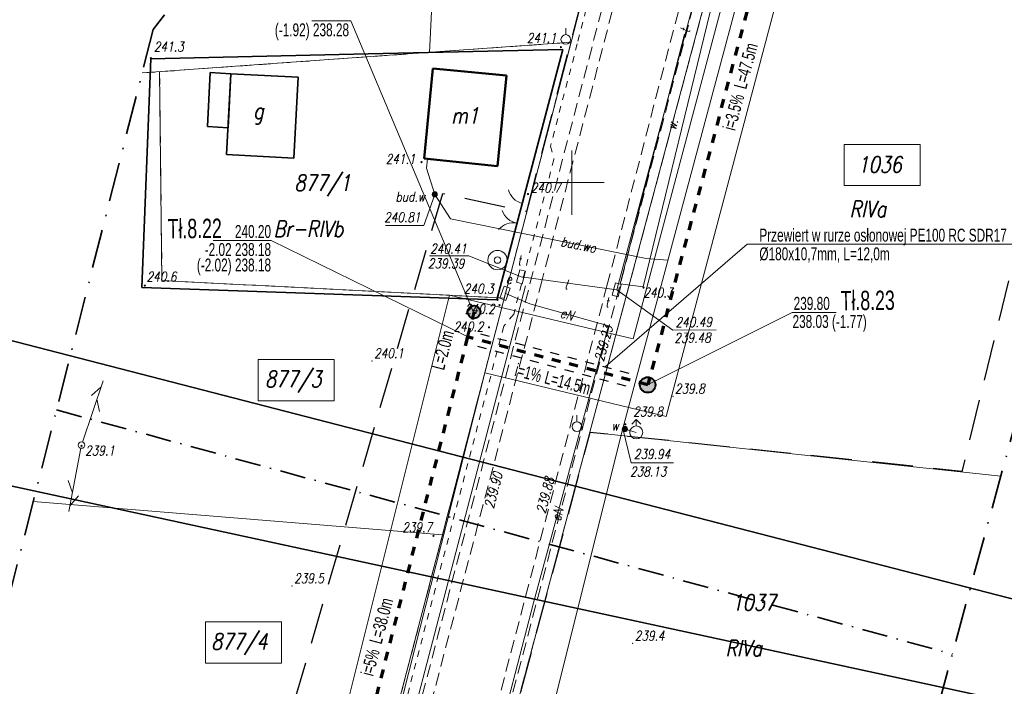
# Model space of a CAD drawing. Header units: millimetres. Extents: x 7436010 to 7436992, y 5663514 to 5666647.
# Tile 50 of 73: x 7436507 to 7436584, y 5665061 to 5665113. Entities that reach past the tile are written whole.
import ezdxf
from ezdxf.enums import TextEntityAlignment as Align

# ---------------------------------------------------------------- set-up
doc = ezdxf.new("R2010")
doc.units = ezdxf.units.MM
doc.header["$PDSIZE"] = 1
for name, pattern in [('$0$HIDDEN', [9.525, 6.35, -3.175]), ('0.7_0.7', [1.4, 0.7, -0.7]), ('1', [0]), ('2_EGBU_A', [0]), ('3', [1, 0.5, -0.5]), ('BUR', [3, 2, -1]), ('GAK', [3.5, 2, -0.75, 0, -0.75]), ('GDE', [0]), ('GUZ', [1.5, 1, -0.5]), ('KOR', [2, 1, 1]), ('KOU', [1.5, 1, -0.5]), ('UBE', [0]), ('UPE', [2, 1, 1]), ('UPW', [2, 1, 1])]:
    doc.linetypes.add(name, pattern=pattern)
for name, color, linetype, lineweight in [('11 ZASUWY WODNE W BUDOWIE', 5, 'Continuous', 18), ('12 WODOCIĄGI W BUDOWIE', 5, 'Continuous', 18), ('42 RZĘDNE WODOCIĄG', 5, 'Continuous', 18), ('5 RÓW PRZYDROŻNY', 7, 'Continuous', 18), ('_BB_Kanalizacja ciśnieniowa - trasa', 44, '0.7_0.7', 70), ('_BB_Kanalizacja ciśnieniowa przydomowa - trasa', 64, '0.7_0.7', 60), ('_CC_Przepompownia przydomowa - plamki', 3, 'Continuous', 40), ('_CC_Przepompownia przydomowa - symbol', 1, 'Continuous', 40), ('_CC_Studnie 1000 PE SIEĆ', 44, 'Continuous', 40), ('_CC_Tłoczny SIEĆ_opisy', 44, 'BUR', 50), ('_DZIAŁKI DO POZWOLENIA', 110, 'Continuous', 9), ('_HH_Przewiert OPIS', 7, 'Continuous', 25), ('_HH_Przewiert_przecisk w rurze osłonowej - trasa', 202, '0.7_0.7', 30), ('_LINIA ROZ.LOKA', 4, '$0$HIDDEN', 30), ('DZIALKI_SYT-WYS_T_0', 7, 'Continuous', 18), ('EBUOA_T_0', 7, 'Continuous', 18), ('EBUPP_L_2', 7, '1', 35), ('EDZPD_L_1', 7, 'GDE', 18), ('EDZTD_T_0', 7, 'Continuous', 18), ('EGBB_E_T_0', 7, 'Continuous', 18), ('EGBB_L_0', 7, '2_EGBU_A', 50), ('EUZPU_L_7', 7, 'KOR', 18), ('Linie_odn', 7, 'Continuous', 9), ('Linie_opisowe', 7, 'Continuous', 5), ('obszar odziaływania inwestcyji', 80, 'Continuous', 20), ('Podzial_sekcyjny_krzyze', 7, 'Continuous', 13), ('PunPOMIAR1', 7, 'Continuous', 18), ('RzedPOMIAR1', 7, 'Continuous', 18), ('SDRPK_L_1', 7, 'KOU', 18), ('SIEC_ENERGETYCZNA_L_0', 1, '3', 18), ('SZNPM_T_0', 7, 'Continuous', 18), ('SZOPO_L_0', 7, 'BGT', 35), ('SZOPO_T_0', 7, 'Continuous', 18), ('UEEOA_T_0', 1, 'Continuous', 18), ('UEEOC_T_0', 1, 'Continuous', 18), ('UEEOO_T_0', 1, 'Continuous', 18), ('UEEPA_T_0', 1, 'Continuous', 18), ('UEEPB_L_0', 1, 'UBE', 18), ('UEEPON_L_0', 1, 'UPE', 18), ('UTTOA_T_0', 7, 'Continuous', 18), ('UTTOC_T_0', 30, 'Continuous', 18), ('UTTOO_T_0', 30, 'Continuous', 18), ('UTTPA_T_0', 30, 'Continuous', 18), ('UTTPA_T_3', 30, 'Continuous', 18), ('UTTPO_L_0', 30, '1', 18), ('UWWOA_T_0', 5, 'Continuous', 18), ('UWWPA_T_0', 5, 'Continuous', 18), ('UWWPA_T_1', 5, 'Continuous', 18), ('UWWPA_T_3', 5, 'Continuous', 18), ('UWWPO_L_1', 5, '1', 18), ('UŻYTKI LINIE', 96, 'GUZ', 18), ('UŻYTKI OZNACZENIE', 96, 'Continuous', 18), ('WEKTOR WODOCIĄGI wo', 5, 'Continuous', 18), ('WUKOS_T_0', 7, 'Continuous', 18), ('WUKOS_T_1', 7, 'Continuous', 18), ('ZAKRES MAPY', 1, 'GAK', 35)]:
    doc.layers.add(name, color=color, linetype=linetype, lineweight=lineweight)
for name, color, linetype in [('_CC Tłoczny PRZYDOMOWA_ tekst', 64, 'Continuous'), ('_ETG_PODZIAŁ', 7, 'Continuous'), ('_map', 7, 'Continuous')]:
    doc.layers.add(name, color=color, linetype=linetype)
doc.layers.add('RAMA WYPLOT', color=3, linetype='Continuous', lineweight=35, plot=False)
doc.styles.add('K1_ACAD', font='romans.shx', dxfattribs={"width": 0.8, "oblique": 12})
doc.styles.add('PLAN 1 pop.', font='ARIALN.TTF', dxfattribs={"width": 0.8})
doc.styles.add('PLAN 2 pop.', font='ARIALN.TTF', dxfattribs={"width": 0.8})
doc.linetypes.add('BGT', pattern='A,3.75,[133,ltypeshp.shx,S=0.1875,R=0,X=0,Y=0],3.75', length=7.5)

# ---------------------------------------------------------------- blocks, each defined once
blk = doc.blocks.new('OSM')
at = {"linetype": 'Continuous'}
blk.add_line((0, 0.375), (0, 0.875), dxfattribs=at)
blk.add_circle((0, 0), 0.375, dxfattribs=at)
blk = doc.blocks.new('BGB')
at = {"linetype": 'Continuous'}
for centre, start, end in [((-1.5, 0), 359.99955, 60), ((1.5, 0), 120, 180.00045)]:
    blk.add_arc(centre, 1.5, start, end, dxfattribs=at)
blk = doc.blocks.new('BGBP')
at = {"linetype": 'Continuous'}
blk.add_arc((1.5, 0), 1.5, 120, 180.00045, dxfattribs=at)
blk = doc.blocks.new('SUUS18_01')
at = {"linetype": 'Continuous'}
for p, q in [((0.5, 0.25), (-0.5, 0.25)), ((-0.5, 0.25), (-0.5, -0.25)), ((0.5, -0.25), (0.5, 0.25)), ((-0.5, -0.25), (0.5, -0.25))]:
    blk.add_line(p, q, dxfattribs=at)
blk = doc.blocks.new('SLS')
at = {"linetype": 'Continuous'}
blk.add_circle((0, 0), 0.25, dxfattribs=at)
blk = doc.blocks.new('PLT')
at = {"linetype": 'Continuous'}
for p, q in [((0.25, 0), (5.25, 0)), ((3.76605, 0), (2.9, -0.5)), ((3.9, 0.5), (4.76605, 0))]:
    blk.add_line(p, q, dxfattribs=at)
blk = doc.blocks.new('SUUS15_07B')
at = {"linetype": 'Continuous'}
for p, q in [((0.5, 0.233), (-0.5, 0.233)), ((-0.5, 0.233), (-0.5, -0.233)), ((0.5, -0.233), (0.5, 0.233)), ((-0.5, -0.233), (0.5, -0.233))]:
    blk.add_line(p, q, dxfattribs=at)
blk = doc.blocks.new('HYP')
at = {"linetype": 'Continuous'}
for p, q in [((0, 1), (-0.35355, 0.64645)), ((0, 1), (0.35355, 0.64645)), ((0, 0.5), (0, 1))]:
    blk.add_line(p, q, dxfattribs=at)
blk.add_circle((0, 0), 0.5, dxfattribs=at)
blk = doc.blocks.new('STD')
at = {"linetype": 'Continuous'}
for radius in [0.75, 0.25]:
    blk.add_circle((0, 0), radius, dxfattribs=at)
blk = doc.blocks.new('SUUS25')
at = {"linetype": 'Continuous'}
for radius in [0.2, 0.175, 0.15, 0.125, 0.1, 0.075, 0.05, 0.025, 0.00715]:
    blk.add_circle((0, 0), radius, dxfattribs=at)
blk = doc.blocks.new('WSP')
at = {"linetype": 'Continuous'}
blk.add_circle((0, 0), 0.045, dxfattribs=at)
blk = doc.blocks.new('ZAS')
at = {"linetype": 'Continuous'}
for radius in [0.2, 0.175, 0.15, 0.125, 0.1, 0.075, 0.05, 0.025, 0.00715]:
    blk.add_circle((0, 0), radius, dxfattribs=at)
blk = doc.blocks.new('STUDZ')
at = {"layer": '12 WODOCIĄGI W BUDOWIE', "flags": 128}
blk.add_lwpolyline([(7436557.443, 5665093.999), (7436555.77, 5665094.12), (7436540.58, 5665097.2), (7436539.36, 5665099.09), (7436538.72, 5665101.11), (7436538.797, 5665101.84)], dxfattribs=at)
at = {"layer": '42 RZĘDNE WODOCIĄG', "flags": 128}
blk.add_lwpolyline([(7436535.538, 5665096.674), (7436538.503, 5665096.674), (7436539.36, 5665099.09)], dxfattribs=at)
at = {"layer": 'EBUPP_L_2'}
for p, q in [((7436521.727, 5665104.34), (7436521.942, 5665108.531)), ((7436521.942, 5665108.531), (7436523.543, 5665108.442)), ((7436523.543, 5665108.442), (7436523.209, 5665102.171)), ((7436523.543, 5665108.442), (7436523.327, 5665104.252)), ((7436528.774, 5665108.168), (7436523.543, 5665108.442)), ((7436528.44, 5665101.897), (7436528.774, 5665108.168)), ((7436523.327, 5665104.252), (7436521.727, 5665104.34)), ((7436523.209, 5665102.171), (7436528.44, 5665101.897))]:
    blk.add_line(p, q, dxfattribs=at)
at = {"layer": 'EDZPD_L_1'}
for p, q in [((7436541.687, 5665167.709), (7436538.962, 5665110.1)), ((7436551.397, 5665080.639), (7436562.517, 5665122.241)), ((7436552.586, 5665121.166), (7436549.934, 5665110.886)), ((7436509.141, 5664954.611), (7436549.934, 5665110.886)), ((7436549.934, 5665110.886), (7436516.659, 5665108.503)), ((7436518.016, 5665108.6), (7436518.194, 5665092.407)), ((7436518.194, 5665092.407), (7436544.756, 5665091.051)), ((7436551.397, 5665080.639), (7436544.129, 5665053.45)), ((7436551.397, 5665080.639), (7436583.28, 5665077.247))]:
    blk.add_line(p, q, dxfattribs=at)
at = {"layer": 'EGBB_L_0'}
for p, q in [((7436538.531, 5665101.868), (7436539.224, 5665108.86)), ((7436539.224, 5665108.86), (7436544.926, 5665108.296)), ((7436544.233, 5665101.264), (7436544.926, 5665108.296)), ((7436538.531, 5665101.868), (7436544.233, 5665101.264))]:
    blk.add_line(p, q, dxfattribs=at)
at = {"layer": 'EUZPU_L_7'}
for p, q in [((7436555.522, 5665091.907), (7436562.11, 5665118.89)), ((7436558.746, 5665111.519), (7436553.734, 5665092.148)), ((7436553.734, 5665092.148), (7436555.522, 5665091.907))]:
    blk.add_line(p, q, dxfattribs=at)
at = {"layer": 'Podzial_sekcyjny_krzyze', "color": 7, "lineweight": 13}
for p, q in [((7436550, 5665097.5), (7436550, 5665102.5)), ((7436547.5, 5665100), (7436552.5, 5665100))]:
    blk.add_line(p, q, dxfattribs=at)
at = {"layer": 'PunPOMIAR1'}
for p in [(7436534.5, 5665086.17), (7436557.84, 5665083.42), (7436543.111, 5665074.995), (7436548.03, 5665074.087), (7436528.29, 5665068.71), (7436554.72, 5665064.26)]:
    blk.add_point(p, dxfattribs=at)
at = {"layer": 'RAMA WYPLOT', "flags": 128}
for points in [[(7436469.91, 5665084.375), (7436654.271, 5665937.392), (7436791.111, 5665907.817), (7436606.75, 5665054.8)], [(7436274.44, 5664216.5), (7436499.646, 5665089.514), (7436635.208, 5665054.544), (7436410.002, 5664181.529)]]:
    blk.add_lwpolyline(points, close=True, dxfattribs=at)
at = {"layer": 'SDRPK_L_1'}
for p, q in [((7436563.72, 5665156.96), (7436518.71, 5664985.05)), ((7436564.5, 5665156.84), (7436547.69, 5665092.45)), ((7436552.72, 5665091.99), (7436569.34, 5665155.86)), ((7436525.21, 5664983.59), (7436570.46, 5665155.66)), ((7436547.69, 5665092.45), (7436519.45, 5664984.8)), ((7436524.36, 5664983.74), (7436552.72, 5665091.99))]:
    blk.add_line(p, q, dxfattribs=at)
at = {"layer": 'SIEC_ENERGETYCZNA_L_0'}
for p, q in [((7436554.069, 5665125.026), (7436550.419, 5665110.767)), ((7436550.419, 5665110.767), (7436548.344, 5665102.837)), ((7436548.344, 5665102.837), (7436548.604, 5665101.803)), ((7436548.604, 5665101.803), (7436545.489, 5665089.792)), ((7436545.489, 5665089.792), (7436544.71, 5665088.872)), ((7436544.71, 5665088.872), (7436536.245, 5665056.416))]:
    blk.add_line(p, q, dxfattribs=at)
at = {"layer": 'SZOPO_L_0'}
for p, q in [((7436517.333, 5665109.597), (7436534.203, 5665109.977)), ((7436534.203, 5665109.977), (7436549.287, 5665110.317)), ((7436549.287, 5665110.317), (7436544.167, 5665090.908)), ((7436516.635, 5665091.871), (7436517.333, 5665109.597)), ((7436544.167, 5665090.908), (7436516.635, 5665091.871))]:
    blk.add_line(p, q, dxfattribs=at)
at = {"layer": 'UEEPB_L_0'}
for p, q in [((7436552.84, 5665088.9), (7436546.73, 5665090.59)), ((7436547.02, 5665067.42), (7436552.84, 5665088.9)), ((7436542.01, 5665048.02), (7436547.02, 5665067.42))]:
    blk.add_line(p, q, dxfattribs=at)
at = {"layer": 'UEEPON_L_0'}
for p, q in [((7436544.81, 5665091.42), (7436546.73, 5665090.59)), ((7436546.73, 5665090.59), (7436552.84, 5665088.9)), ((7436552.84, 5665088.9), (7436547.02, 5665067.42)), ((7436547.02, 5665067.42), (7436542.01, 5665048.02))]:
    blk.add_line(p, q, dxfattribs=at)
at = {"layer": 'UTTOC_T_0'}
for p, q in [((7436538.951, 5665094.322), (7436542.012, 5665094.319)), ((7436546.06, 5665092.7), (7436542.012, 5665094.319)), ((7436553.482, 5665091.688), (7436557.839, 5665088.564)), ((7436557.839, 5665088.564), (7436561.194, 5665088.586))]:
    blk.add_line(p, q, dxfattribs=at)
at = {"layer": 'UTTPO_L_0'}
for p, q in [((7436553.482, 5665091.688), (7436573.631, 5665166.96)), ((7436546.056, 5665092.699), (7436553.482, 5665091.688)), ((7436513.503, 5664966.484), (7436546.412, 5665091.987))]:
    blk.add_line(p, q, dxfattribs=at)
at = {"layer": 'UWWOA_T_0'}
for p, q in [((7436553.944, 5665080.941), (7436554.591, 5665078.269)), ((7436554.591, 5665078.269), (7436557.881, 5665078.269))]:
    blk.add_line(p, q, dxfattribs=at)
at = {"layer": 'UŻYTKI LINIE', "flags": 128}
for points in [[(7436509.141, 5664954.611), (7436549.934, 5665110.886), (7436552.586, 5665121.166), (7436562.367, 5665160.411), (7436572.531, 5665200.586), (7436574.942, 5665209.538), (7436613.908, 5665363.63)], [(7436518.844, 5664953.128), (7436544.129, 5665053.45), (7436551.397, 5665080.639), (7436562.517, 5665122.241), (7436566.894, 5665138.616), (7436571.543, 5665156.01), (7436576.729, 5665175.408), (7436583.235, 5665199.75)], [(7436516.659, 5665108.503), (7436518.016, 5665108.6), (7436538.962, 5665110.1), (7436549.934, 5665110.886)], [(7436518.016, 5665108.6), (7436518.194, 5665092.407), (7436544.756, 5665091.051)]]:
    blk.add_lwpolyline(points, dxfattribs=at)
at = {"layer": 'WEKTOR WODOCIĄGI wo'}
for p, q in [((7436553.944, 5665080.941), (7436566.295, 5665127.025)), ((7436543.524, 5665039.29), (7436553.944, 5665080.941)), ((7436553.944, 5665080.941), (7436554.994, 5665080.626))]:
    blk.add_line(p, q, dxfattribs=at)
at = {"layer": 'ZAKRES MAPY', "ltscale": 1.5}
for points in [[(7436630.662, 5665497.389), (7436531.494, 5665129.942), (7436517.515, 5665111.87), (7436374.971, 5664551.124), (7436314.265, 5664327.889)], [(7436335.235, 5664148.259), (7436432.262, 5664518.007), (7436499.641, 5664770.193), (7436618.185, 5665205.388)]]:
    blk.add_lwpolyline(points, dxfattribs=at)
at = {"layer": 'ZAKRES MAPY', "flags": 128}
blk.add_lwpolyline([(7436510.017, 5665082.373), (7436579.52, 5665063.441)], dxfattribs=at)
at = {"layer": '11 ZASUWY WODNE W BUDOWIE', "rotation": 262.669203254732}
blk.add_blockref('ZAS', (7436539.36, 5665099.09), dxfattribs=at)
at = {"layer": 'SZNPM_T_0'}
for p in [(7436549.53, 5665111.1), (7436550.39, 5665081.08)]:
    blk.add_blockref('OSM', p, dxfattribs=at)
at = {"layer": 'SZOPO_T_0'}
for name, p, rotation in [('BGBP', (7436546.139, 5665098.386), 75.22048081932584), ('BGB', (7436545.733, 5665096.846), 78.89083324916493)]:
    blk.add_blockref(name, p, dxfattribs=dict(at, rotation=rotation))
at = {"layer": 'UEEPA_T_0', "rotation": 70.44735336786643}
blk.add_blockref('SUUS18_01', (7436544.81, 5665091.42), dxfattribs=at)
at = {"layer": 'UTTPA_T_0'}
for p, rotation in [((7436546.06, 5665092.7), 255.1052605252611), ((7436553.482, 5665091.688), 75.13272653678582)]:
    blk.add_blockref('SUUS15_07B', p, dxfattribs=dict(at, rotation=rotation))
at = {"layer": 'UTTPA_T_3'}
for name, rotation in [('PLT', 71.45513411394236), ('PLT', 259.1949934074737), ('SLS', 0.06260915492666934)]:
    blk.add_blockref(name, (7436511.959, 5665079.647), dxfattribs=dict(at, rotation=rotation))
at = {"layer": 'UWWPA_T_0'}
blk.add_blockref('SUUS25', (7436554.11, 5665080.89), dxfattribs=at)
at = {"layer": 'UWWPA_T_1', "rotation": 0.06263647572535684}
blk.add_blockref('HYP', (7436554.994, 5665080.626), dxfattribs=at)
at = {"layer": 'UWWPA_T_3', "rotation": 0.06260915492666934}
blk.add_blockref('STD', (7436544.231, 5665093.992), dxfattribs=at)
at = {"layer": 'WUKOS_T_0'}
for p, rotation in [((7436549.153, 5665110.507), 0.06260915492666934), ((7436517.329, 5665109.656), 0.06260915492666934), ((7436538.331, 5665101.582), 0.06260915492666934), ((7436546.595, 5665099.114), 0.06260915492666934), ((7436516.875, 5665092.013), 0.06260915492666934), ((7436555.551, 5665091.857), 0.06260915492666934), ((7436544.239, 5665090.91), 0.06263647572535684), ((7436543.57, 5665088.775), 0.06263647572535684), ((7436554.148, 5665081.257), 0.06263647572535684), ((7436511.956, 5665079.592), 0.06260915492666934), ((7436539.258, 5665072.614), 0.06263647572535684)]:
    blk.add_blockref('WSP', p, dxfattribs=dict(at, rotation=rotation))
blk.add_blockref('WSP', (7436544.38, 5665090.5), dxfattribs=at)
at = {"layer": '11 ZASUWY WODNE W BUDOWIE', "style": 'K1_ACAD', "oblique": 12, "width": 0.8}
blk.add_text('bud.w', height=0.75, dxfattribs=at).set_placement((7436536.325, 5665098.528))
at = {"layer": '12 WODOCIĄGI W BUDOWIE', "style": 'K1_ACAD', "oblique": 12, "width": 0.8}
blk.add_text('bud.wo', height=0.75, rotation=348.53782, dxfattribs=at).set_placement((7436550.519, 5665095.185), align=Align.MIDDLE)
at = {"layer": '42 RZĘDNE WODOCIĄG', "style": 'K1_ACAD', "oblique": 12, "width": 0.8}
blk.add_text('240.81', height=0.75, dxfattribs=at).set_placement((7436535.435, 5665096.945))
at = {"layer": '5 RÓW PRZYDROŻNY', "style": 'K1_ACAD', "oblique": 12, "width": 0.8}
blk.add_text('w.', height=0.75, rotation=76.34179, dxfattribs=at).set_placement((7436557.793, 5665104.506), align=Align.MIDDLE)
at = {"layer": 'DZIALKI_SYT-WYS_T_0', "style": 'K1_ACAD', "oblique": 12, "width": 0.8}
for s, p in [('1036', (7436573.885, 5665101.4)), ('1037', (7436564.112, 5665067.444))]:
    blk.add_text(s, height=1.25, dxfattribs=at).set_placement(p, align=Align.MIDDLE)
at = {"layer": 'EBUOA_T_0', "style": 'K1_ACAD', "oblique": 12, "width": 0.8}
blk.add_text('g', height=1.25, rotation=0.06261, dxfattribs=at).set_placement((7436525.686, 5665105.364), align=Align.MIDDLE)
at = {"layer": 'EDZTD_T_0', "style": 'K1_ACAD', "oblique": 12, "width": 0.8}
blk.add_text('877/1', height=1.25, dxfattribs=at).set_placement((7436528.476, 5665100.608), align=Align.TOP_LEFT)
at = {"layer": 'EGBB_E_T_0', "style": 'K1_ACAD', "oblique": 12, "width": 0.8}
blk.add_text('m1', height=1.25, dxfattribs=at).set_placement((7436541.719, 5665105.199), align=Align.MIDDLE)
at = {"layer": 'RzedPOMIAR1', "style": 'K1_ACAD', "oblique": 12, "width": 0.8}
for s, p in [('240.1', (7436534.656, 5665086.395)), ('239.8', (7436557.996, 5665083.645)), ('239.5', (7436528.446, 5665068.935)), ('239.4', (7436554.876, 5665064.485))]:
    blk.add_text(s, height=0.75, dxfattribs=at).set_placement(p)
for s, rotation, p in [('239.90', 75.30072, (7436543.917, 5665074.686)), ('239.88', 75.31924, (7436547.938, 5665074.295))]:
    blk.add_text(s, height=0.75, rotation=rotation, dxfattribs=at).set_placement(p)
at = {"layer": 'UEEOA_T_0', "style": 'K1_ACAD', "oblique": 12, "width": 0.8}
blk.add_text('e', height=0.75, dxfattribs=at).set_placement((7436544.892, 5665092.146))
at = {"layer": 'UEEOC_T_0', "style": 'K1_ACAD', "oblique": 12, "width": 0.8}
blk.add_text('239.23', height=0.75, rotation=74.61683, dxfattribs=at).set_placement((7436552.84, 5665088.9), align=Align.MIDDLE_RIGHT)
at = {"layer": 'UEEOO_T_0', "style": 'K1_ACAD', "oblique": 12, "width": 0.8}
for rotation, p in [(344.53878, (7436549.629, 5665089.788)), (74.83971, (7436548.881, 5665074.288))]:
    blk.add_text('eN', height=0.75, rotation=rotation, dxfattribs=at).set_placement(p, align=Align.MIDDLE)
at = {"layer": 'UTTOA_T_0', "style": 'K1_ACAD', "oblique": 12, "width": 0.8}
for p in [(7436545.768, 5665093.592), (7436552.57, 5665090.334)]:
    blk.add_text('t', height=0.75, dxfattribs=at).set_placement(p)
at = {"layer": 'UTTOC_T_0', "style": 'K1_ACAD', "oblique": 12, "width": 0.8}
for s, rotation, p in [('240.41', 359.94641, (7436539.011, 5665095.245)), ('239.39', 359.94641, (7436538.829, 5665094.104)), ('240.49', 0.36639, (7436558.043, 5665089.544)), ('239.48', 0.36639, (7436557.946, 5665088.332))]:
    blk.add_text(s, height=0.75, rotation=rotation, dxfattribs=at).set_placement(p, align=Align.TOP_LEFT)
at = {"layer": 'UTTOO_T_0', "style": 'K1_ACAD', "oblique": 12, "width": 0.8}
for rotation, p in [(75.17174, (7436559.087, 5665111.542)), (352.24723, (7436549.384, 5665091.762))]:
    blk.add_text('t', height=0.75, rotation=rotation, dxfattribs=at).set_placement(p)
at = {"layer": 'UWWOA_T_0', "style": 'K1_ACAD', "oblique": 12, "width": 0.8}
blk.add_text('w', height=0.75, dxfattribs=at).set_placement((7436553.084, 5665080.773))
for s, p in [('239.94', (7436554.809, 5665079.321)), ('238.13', (7436554.511, 5665077.969))]:
    blk.add_text(s, height=0.75, dxfattribs=at).set_placement(p, align=Align.TOP_LEFT)
at = {"layer": 'UŻYTKI OZNACZENIE', "style": 'K1_ACAD', "oblique": 12, "width": 0.8}
for s, p in [('RIVa', (7436571.561, 5665098.58)), ('Br-RIVb', (7436526.872, 5665097.048)), ('RIVa', (7436561.92, 5665064.522))]:
    blk.add_text(s, height=1.25, dxfattribs=at).set_placement(p, align=Align.TOP_LEFT)
at = {"layer": 'WUKOS_T_1', "style": 'K1_ACAD', "oblique": 12, "width": 0.8}
for s, rotation, p in [('241.1', 0.06261, (7436548.815, 5665110.846)), ('241.3', 0.06261, (7436519.89, 5665110.169)), ('240.3', 0.06264, (7436543.933, 5665091.397))]:
    blk.add_text(s, height=0.75, rotation=rotation, dxfattribs=at).set_placement(p, align=Align.RIGHT)
blk.add_text('241.1', height=0.75, rotation=0.06261, dxfattribs=at).set_placement((7436537.871, 5665102.207), align=Align.TOP_RIGHT)
for s, rotation, p in [('240.7', 0.06261, (7436546.825, 5665099.222)), ('240.6', 0.06261, (7436517.01, 5665092.331)), ('239.8', 0.06264, (7436554.757, 5665081.867)), ('239.1', 0.06261, (7436512.233, 5665078.845))]:
    blk.add_text(s, height=0.75, rotation=rotation, dxfattribs=at).set_placement(p)
blk.add_text('240.3', height=0.75, rotation=0.06264, dxfattribs=at).set_placement((7436555.549, 5665091.85), align=Align.TOP_LEFT)
blk.add_text('240.2', height=0.75, dxfattribs=at).set_placement((7436544.016, 5665090.567), align=Align.TOP_RIGHT)
for s, p in [('240.2', (7436543.144, 5665088.836)), ('239.7', (7436539.152, 5665073.27))]:
    blk.add_text(s, height=0.75, rotation=0.06264, dxfattribs=at).set_placement(p, align=Align.MIDDLE_RIGHT)

msp = doc.modelspace()

# ---------------------------------------------------------------- hatches: boundary and pattern name
at = {"layer": '_CC_Przepompownia przydomowa - plamki', "linetype": 'Continuous'}
h = msp.add_hatch(color=256, dxfattribs=at)
edge = h.paths.add_edge_path()
edge.add_arc((7436542.407, 5665089.968), 0.5, 0, 360)
at = {"layer": '_CC_Studnie 1000 PE SIEĆ', "lineweight": 40}
h = msp.add_hatch(color=253, dxfattribs=at)
h.dxf.hatch_style = 1
edge = h.paths.add_edge_path()
edge.add_arc((7436555.884, 5665084.316), 0.601, 0, 360)

# ---------------------------------------------------------------- linework, layer by layer
at = {"layer": '_BB_Kanalizacja ciśnieniowa - trasa'}
msp.add_lwpolyline([(7436586.214, 5665201.887), (7436575.269, 5665161.491), (7436567.171, 5665126.766), (7436555.884, 5665084.316), (7436541.902, 5665088.033), (7436532.567, 5665051.292), (7436507.46, 5664952.472), (7436520.495, 5664950.765), (7436516.15, 5664933.383), (7436510.169, 5664909.957), (7436492.573, 5664844.862), (7436477.594, 5664837.264), (7436477.034, 5664835.387), (7436464.857, 5664790.14), (7436456.015, 5664757.427), (7436447.447, 5664725.728), (7436440.967, 5664701.754), (7436430.516, 5664663.087), (7436420.304, 5664625.078), (7436401.254, 5664552.568), (7436390.784, 5664512.645), (7436347.688, 5664347.783)], dxfattribs=at)
at = {"layer": '_BB_Kanalizacja ciśnieniowa przydomowa - trasa'}
msp.add_lwpolyline([(7436541.902, 5665088.033), (7436542.407, 5665089.969)], dxfattribs=at)
at = {"layer": '_CC_Przepompownia przydomowa - symbol', "linetype": 'Continuous'}
msp.add_circle((7436542.407, 5665089.968), 0.5, dxfattribs=at)
at = {"layer": '_CC_Studnie 1000 PE SIEĆ'}
msp.add_circle((7436555.884, 5665084.316), 0.601, dxfattribs=at)
at = {"layer": '_DZIAŁKI DO POZWOLENIA'}
for points in [[(7436571.123, 5665102.968), (7436577.015, 5665102.968), (7436577.015, 5665099.767), (7436571.123, 5665099.767)], [(7436525.658, 5665086.286), (7436531.55, 5665086.286), (7436531.55, 5665083.085), (7436525.658, 5665083.085)], [(7436521.579, 5665065.941), (7436527.471, 5665065.941), (7436527.471, 5665062.74), (7436521.579, 5665062.74)]]:
    msp.add_lwpolyline(points, close=True, dxfattribs=at)
at = {"layer": '_HH_Przewiert_przecisk w rurze osłonowej - trasa'}
for points in [[(7436542.907, 5665088.283), (7436554.449, 5665085.215)], [(7436542.676, 5665087.31), (7436554.22, 5665084.241)]]:
    msp.add_lwpolyline(points, dxfattribs=at)
at = {"layer": '_LINIA ROZ.LOKA', "ltscale": 0.5, "flags": 128}
msp.add_lwpolyline([(7436769.819, 5666386.172), (7436785.63, 5666401.9), (7436777.168, 5666339.855), (7436769.643, 5666284.835), (7436763.693, 5666241.333), (7436758.706, 5666204.871), (7436746.995, 5666120.477), (7436746.67, 5666118.16), (7436746, 5666112.25), (7436742.679, 5666086.949), (7436737.87, 5666050.31), (7436735.793, 5666034.48), (7436729.165, 5665983.959), (7436725.413, 5665955.369), (7436721.158, 5665922.936), (7436716.677, 5665892.746), (7436714.652, 5665879.501), (7436710.699, 5665853.651), (7436705.915, 5665822.364), (7436701.238, 5665791.78), (7436696.682, 5665761.986), (7436693.363, 5665740.276), (7436692.49, 5665734.57), (7436691.24, 5665725.21), (7436686.817, 5665692.279), (7436686.24, 5665687.98), (7436687.02, 5665687.872), (7436687.796, 5665687.765), (7436688.426, 5665687.677), (7436689.729, 5665687.497), (7436691.702, 5665687.224), (7436695.055, 5665686.76), (7436699.592, 5665686.132), (7436703.87, 5665685.495), (7436710.052, 5665684.688), (7436704.144, 5665626.716), (7436692.353, 5665554.027), (7436684.4, 5665507.895), (7436678.948, 5665476.375), (7436678.106, 5665452.583), (7436669.825, 5665424.532), (7436658.741, 5665384.423), (7436649.917, 5665353.223), (7436656.066, 5665352.41), (7436640.531, 5665294.184), (7436627.067, 5665248.662), (7436617.803, 5665220.557), (7436609.033, 5665184.743), (7436597.094, 5665145.042), (7436586.74, 5665104.181), (7436580.262, 5665077.607), (7436551.399, 5665080.628), (7436544.132, 5665053.462), (7436541.654, 5665043.684), (7436535.648, 5665019.894), (7436527.279, 5664986.713), (7436518.85, 5664953.127), (7436540.241, 5664951.286), (7436527.274, 5664905.085), (7436512.887, 5664848.872), (7436512.752, 5664848.252), (7436491.254, 5664843.656), (7436490.454, 5664840.416), (7436488.749, 5664840.174), (7436485.592, 5664828.52), (7436480.77, 5664810.687), (7436477.564, 5664798.832), (7436470.048, 5664771.067), (7436466.776, 5664758.912), (7436460.996, 5664737.529), (7436453.383, 5664709.453), (7436450.493, 5664698.657), (7436449.293, 5664694.235), (7436447.878, 5664689.001), (7436444.735, 5664677.411), (7436439.734, 5664658.879), (7436430.798, 5664625.844), (7436422.092, 5664592.636), (7436411.808, 5664553.448), (7436402.818, 5664519.107), (7436395.065, 5664489.579), (7436386.906, 5664458.419), (7436380.697, 5664434.655), (7436376.518, 5664418.897), (7436373.403, 5664406.849), (7436371.231, 5664398.643), (7436365.4, 5664376.386), (7436360.194, 5664356.586), (7436358.975, 5664351.964), (7436370.073, 5664349.716), (7436345.743, 5664252.376), (7436338.101, 5664221.811), (7436346.559, 5664219.638), (7436332.958, 5664172.827), (7436327.706, 5664153.961), (7436320.71, 5664127.647), (7436315.847, 5664109.043), (7436293.508, 5664105.672), (7436291.778, 5664098.993), (7436311.255, 5664095.216), (7436305.86, 5664069.899), (7436301.249, 5664052.498), (7436298.259, 5664034.704), (7436295.226, 5664016.7), (7436294.203, 5663992.362), (7436295.675, 5663969.316), (7436298.862, 5663944.903), (7436305.053, 5663922.416), (7436309.368, 5663907.37), (7436310.083, 5663904.279), (7436287.939, 5663894.265), (7436287.89, 5663894.23), (7436289.293, 5663888.169), (7436307.22, 5663896.421), (7436313.563, 5663878.366), (7436316.816, 5663864.356), (7436323.097, 5663841.843), (7436323.621, 5663840.346), (7436302.734, 5663832.549), (7436306.084, 5663818.609), (7436328.591, 5663826.53), (7436335.305, 5663807.875), (7436346.491, 5663776.834), (7436347.265, 5663774.439), (7436325.835, 5663769.718), (7436328.273, 5663765.489), (7436328.273, 5663765.489), (7436337.733, 5663749.257), (7436355.952, 5663758.124), (7436369.036, 5663743.036), (7436379.219, 5663723.732), (7436386.589, 5663707.332), (7436393.785, 5663687.445), (7436394.545, 5663683.162), (7436386.119, 5663681.18), (7436375.065, 5663673.191), (7436376.66, 5663669.404), (7436378.039, 5663665.373), (7436383.145, 5663649.886), (7436385.452, 5663641.268), (7436392.561, 5663614.937), (7436402.771, 5663597.554), (7436404.552, 5663594.357), (7436398.144, 5663579.556), (7436383.472, 5663579.872), (7436383.472, 5663598.954), (7436383.536, 5663613.755), (7436381.268, 5663622.159), (7436375.493, 5663643.653), (7436374.487, 5663647.412), (7436373.191, 5663652.22), (7436366.812, 5663649.775), (7436363.111, 5663660.126), (7436369.055, 5663664.529), (7436367.983, 5663667.458), (7436362.418, 5663663.455), (7436351.027, 5663690.171), (7436348.921, 5663700.662), (7436355.281, 5663701.413), (7436350.008, 5663711.545), (7436342.684, 5663723.842), (7436323.689, 5663721.102), (7436294.623, 5663770.744), (7436268.862, 5663766.229), (7436263.066, 5663785.818), (7436260.041, 5663784.815), (7436254.686, 5663782.735), (7436252.465, 5663789.248), (7436260.428, 5663792.401), (7436278.163, 5663799.499), (7436285.701, 5663801.994), (7436278.819, 5663825.679), (7436273.401, 5663846.926), (7436269.385, 5663864.936), (7436284.572, 5663868.617), (7436282.661, 5663876.992), (7436274.791, 5663875.665), (7436272.427, 5663887.404), (7436280.035, 5663888.292), (7436279.108, 5663892.091), (7436269.52, 5663890.933), (7436263.103, 5663914.553), (7436258.603, 5663935.854), (7436251.252, 5663959.731), (7436247.766, 5663974.333), (7436257.809, 5663977.446), (7436257.698, 5663985.662), (7436257.603, 5663994.259), (7436254.811, 5664004.46), (7436251.476, 5664016.715), (7436250.549, 5664027.068), (7436249.485, 5664037.257), (7436242.689, 5664037.334), (7436241.678, 5664048.834), (7436240.901, 5664065.752), (7436219.891, 5664094.241), (7436221.988, 5664101.65), (7436224.111, 5664100.45), (7436249.122, 5664102.024), (7436242.679, 5664108.296), (7436226.645, 5664128.307), (7436226.023, 5664140.261), (7436224.837, 5664141.852), (7436219.239, 5664143.564), (7436189.719, 5664143.162), (7436172.237, 5664151.732), (7436160.044, 5664157.699), (7436156.645, 5664159.354), (7436144.813, 5664164.949), (7436142.537, 5664166.012), (7436135.048, 5664171.548), (7436122.04, 5664181.325), (7436108.217, 5664191.494), (7436106.941, 5664192.438), (7436096.692, 5664202.791), (7436089.704, 5664209.893), (7436082.365, 5664217.233), (7436065.983, 5664208.509), (7436054.19, 5664202.177), (7436048.152, 5664211.644), (7436077.493, 5664231.589), (7436078.107, 5664230.801), (7436082.881, 5664224.701), (7436088.006, 5664218.657), (7436091.262, 5664215.402), (7436100.884, 5664205.311), (7436105.441, 5664200.58), (7436107, 5664198.997), (7436108.613, 5664197.357), (7436109.381, 5664196.579), (7436109.537, 5664196.424), (7436113.388, 5664193.768), (7436117.543, 5664190.756), (7436126.187, 5664184.59), (7436131.518, 5664180.704), (7436136.117, 5664196.766), (7436147.656, 5664192.776), (7436144.066, 5664181.29), (7436141.619, 5664173.448), (7436149.976, 5664169.141), (7436161.928, 5664163.007), (7436166.873, 5664160.461), (7436176.132, 5664155.711), (7436190.605, 5664148.285), (7436211.642, 5664148.485), (7436219.974, 5664148.576), (7436227.765, 5664146.175), (7436230.924, 5664142.228), (7436230.702, 5664137.627), (7436231.983, 5664130.138), (7436242.856, 5664115.225), (7436255.74, 5664102.74), (7436277.106, 5664081.501), (7436279.285, 5664110.772), (7436287.113, 5664140.297), (7436294.815, 5664168.383), (7436300.408, 5664167.926), (7436303.617, 5664180.054), (7436314.754, 5664222.52), (7436320.67, 5664244.509), (7436329.286, 5664276.326), (7436339.489, 5664314.222), (7436347.351, 5664343.307), (7436344.053, 5664344.135), (7436348.208, 5664369.312), (7436371.206, 5664451.734), (7436387.619, 5664516.956), (7436415.586, 5664621.211), (7436434.673, 5664694.676), (7436464.45, 5664803.668), (7436472.924, 5664837.816), (7436477.353, 5664838.622), (7436478.209, 5664841.782), (7436481.513, 5664853.977), (7436494.029, 5664899.688), (7436502.397, 5664930.227), (7436504.591, 5664938.275), (7436507.768, 5664949.805), (7436500.72, 5664950.002), (7436508.915, 5664982.673), (7436528.12, 5665058.555), (7436539.985, 5665099.162), (7436546.498, 5665097.773), (7436553.59, 5665124.943), (7436568.605, 5665185.165), (7436573.132, 5665202.815), (7436575.085, 5665210.138), (7436580.009, 5665229.574), (7436583.775, 5665244.514), (7436593.841, 5665284.253), (7436602.232, 5665317.293), (7436613.909, 5665363.64), (7436618.238, 5665380.682), (7436630.042, 5665427.092), (7436635.598, 5665448.858), (7436641.55, 5665472.258), (7436645.603, 5665488.174), (7436647.468, 5665501.708), (7436650.045, 5665519.827), (7436651.532, 5665531.047), (7436655.658, 5665560.729), (7436662.169, 5665607.706), (7436664.223, 5665622.584), (7436669.045, 5665657.294), (7436673.241, 5665687.673), (7436669.129, 5665688.355), (7436676.292, 5665740.38), (7436691.423, 5665845.086), (7436699.67, 5665904.313), (7436707.4, 5665965.125), (7436522.196, 5665967.371), (7436460.268, 5665974.019), (7436461.788, 5665994.07), (7436645.179, 5665988.69), (7436704.596, 5665987.733), (7436718.228, 5666087.224), (7436731.411, 5666189.827), (7436742.139, 5666261.152), (7436750.004, 5666316.478), (7436754.582, 5666343.797), (7436764.085, 5666343.133), (7436769.819, 5666386.172)], dxfattribs=at)
at = {"layer": 'EDZPD_L_1', "flags": 128}
msp.add_lwpolyline([(7436508.21, 5665075.265), (7436539.961, 5665072.681)], dxfattribs=at)
at = {"layer": 'Linie_odn'}
for points in [[(7436542.378, 5665089.927), (7436532.852, 5665112.548), (7436529.819, 5665112.548)], [(7436541.874, 5665088.061), (7436526.661, 5665095.51), (7436522.161, 5665095.51)], [(7436555.915, 5665084.349), (7436567.084, 5665089.933), (7436570.506, 5665089.933)]]:
    msp.add_lwpolyline(points, dxfattribs=at)
at = {"layer": 'Linie_opisowe'}
for q in [(7436552.583, 5665085.712), (7436584.3, 5665095.227)]:
    msp.add_line((7436563.604, 5665095.227), q, dxfattribs=at)
at = {"layer": 'obszar odziaływania inwestcyji', "ltscale": 2}
for points in [[(7436603.465, 5665258.03), (7436600.183, 5665245.691), (7436594.163, 5665223.524), (7436588.144, 5665201.363), (7436577.209, 5665161.002), (7436569.112, 5665126.282), (7436557.303, 5665081.869), (7436543.257, 5665085.245), (7436534.848, 5665052.15)], [(7436584.284, 5665202.41), (7436573.33, 5665161.98), (7436565.23, 5665127.251), (7436554.76, 5665087.873), (7436540.501, 5665091.268), (7436530.629, 5665051.785), (7436504.967, 5664950.782), (7436518.01, 5664949.073), (7436514.211, 5664933.873), (7436508.234, 5664910.466), (7436490.875, 5664846.243), (7436479.06, 5664838.856), (7436475.545, 5664837.549), (7436462.926, 5664790.661), (7436454.084, 5664757.948), (7436445.516, 5664726.25), (7436439.036, 5664702.276), (7436428.585, 5664663.607), (7436418.372, 5664625.592), (7436399.319, 5664553.076), (7436388.849, 5664513.151), (7436345.233, 5664346.297)]]:
    msp.add_lwpolyline(points, dxfattribs=at)
at = {"layer": 'UWWPO_L_1', "linetype": 'UPW'}
for p, q in [((7436553.944, 5665080.941), (7436566.295, 5665127.025)), ((7436543.524, 5665039.29), (7436553.944, 5665080.941)), ((7436553.944, 5665080.941), (7436554.994, 5665080.626))]:
    msp.add_line(p, q, dxfattribs=at)

# ---------------------------------------------------------------- block references
at = {"layer": '_map'}
msp.add_blockref('STUDZ', (0, 0), dxfattribs=at)

# ---------------------------------------------------------------- texts
at = {"layer": '_CC Tłoczny PRZYDOMOWA_ tekst', "style": 'PLAN 2 pop.', "width": 0.8}
msp.add_text('(-1.92) 238.28 ', height=1, dxfattribs=at).set_placement((7436526.957, 5665111.348))
at = {"layer": '_CC_Tłoczny SIEĆ_opisy', "style": 'PLAN 2 pop.', "width": 0.8}
for s, rotation, p in [('L=47.5m', 75.11423, (7436563.52, 5665107.189)), ('L=2.0m', 75.11423, (7436540.076, 5665085.398)), ('L=14.5m', 345.11423, (7436547.805, 5665084.45)), ('L=38.0m', 75.11423, (7436535.227, 5665064.153))]:
    msp.add_text(s, height=1, rotation=rotation, dxfattribs=at).set_placement(p)
at = {"layer": '_CC_Tłoczny SIEĆ_opisy', "width": 0.8}
for s, height, rotation, style, p in [('i=3.5%', 1, 75.11423, 'PLAN 2 pop.', (7436563.39, 5665106.706)), ('Tł.8.22', 1.5, 0.46643, 'PLAN 1 pop.', (7436522.847, 5665095.71)), ('Tł.8.23', 1.5, 0.46643, 'PLAN 1 pop.', (7436575.058, 5665090.133)), ('i=1%', 1, 345.11423, 'PLAN 2 pop.', (7436547.495, 5665084.502)), ('i=5%', 1, 75.11423, 'PLAN 2 pop.', (7436535.106, 5665063.668))]:
    msp.add_text(s, height=height, rotation=rotation, dxfattribs=dict(at, style=style)).set_placement(p, align=Align.RIGHT)
at = {"layer": '_CC_Tłoczny SIEĆ_opisy', "style": 'PLAN 2 pop.', "width": 0.8}
for s, p in [('240.20', (7436526.661, 5665095.71)), ('-2.02 238.18', (7436526.661, 5665094.31)), ('(-2.02) 238.18', (7436526.661, 5665093.11)), ('239.80', (7436570.009, 5665090.133)), ('238.03 (-1.77)', (7436572.876, 5665088.733))]:
    msp.add_text(s, height=1, dxfattribs=at).set_placement(p, align=Align.RIGHT)
at = {"layer": '_ETG_PODZIAŁ', "style": 'K1_ACAD', "oblique": 12, "width": 0.8}
for s, p in [('877/3', (7436528.384, 5665084.677)), ('877/4', (7436524.206, 5665064.326))]:
    msp.add_text(s, height=1.25, dxfattribs=at).set_placement(p, align=Align.MIDDLE)
at = {"layer": '_HH_Przewiert OPIS', "style": 'PLAN 2 pop.', "width": 0.8}
for s, p in [('Przewiert w rurze osłonowej PE100 RC SDR17', (7436564.546, 5665095.427)), ('%%c180x10,7mm, L=12,0m', (7436564.546, 5665093.977))]:
    msp.add_text(s, height=1, dxfattribs=at).set_placement(p)

doc.saveas('drawing.dxf')
